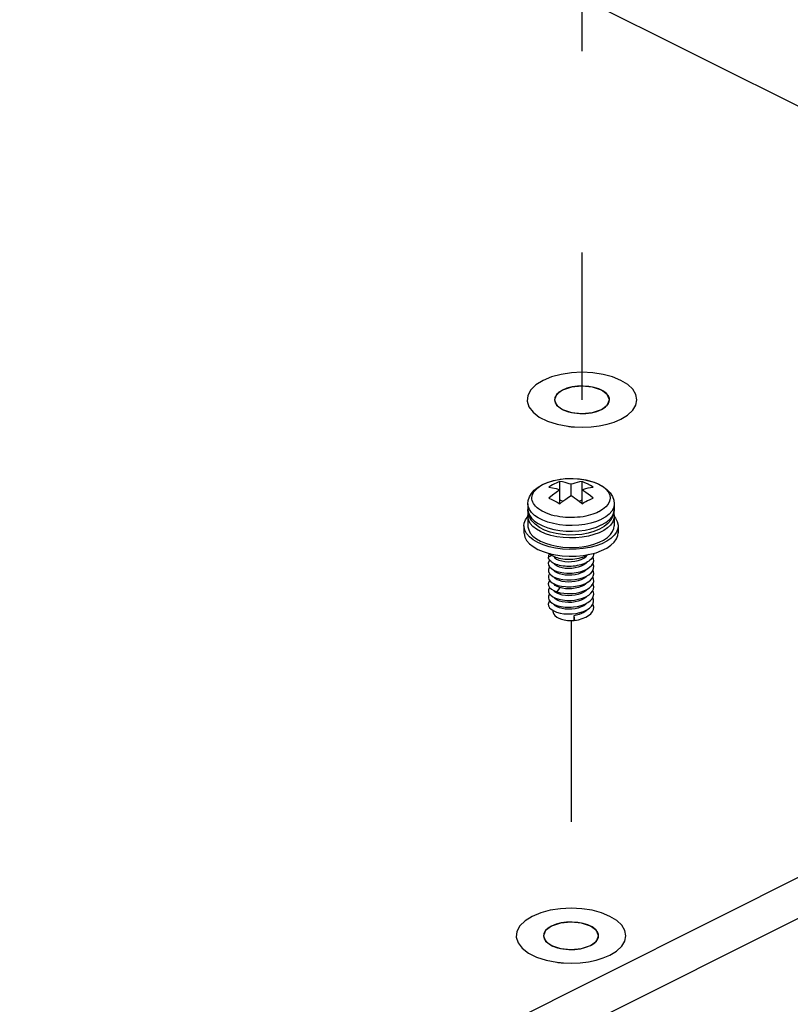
# Paper-space layout '005_EXP_CORICANT_PE_DRAWING_3_1' of a CAD drawing. Header units: millimetres. Extents: x 6 to 413, y 7 to 290.
# Tile 253 of 256: x 248 to 257, y 160 to 172. Entities that reach past the tile are written whole.
import ezdxf

# ---------------------------------------------------------------- set-up
doc = ezdxf.new("R2010")
doc.units = ezdxf.units.MM
doc.header["$LTSCALE"] = 23.1
doc.linetypes.add('DASHED', pattern=[0.2, 0.1, -0.1])
for name, color, linetype in [('000_OFFSET-LINES', 7, 'CONTINUOUS'), ('124100018700A_M3X7_2W_436_BL296', 7, 'CONTINUOUS'), ('MAIN_PCB_BL273', 7, 'CONTINUOUS')]:
    doc.layers.add(name, color=color, linetype=linetype)

# ---------------------------------------------------------------- blocks, each defined once
blk = doc.blocks.new('MAIN_PCB_BL273', base_point=(232.149, 166.177))
at = {"layer": 'MAIN_PCB_BL273', "color": 7, "linetype": 'Continuous'}
for p, q in [((265.938, 166.298), (248.475, 175.029)), ((232.682, 149.516), (265.938, 166.146)), ((232.682, 149.048), (265.938, 165.678))]:
    blk.add_line(p, q, dxfattribs=at)
at = {"layer": 'MAIN_PCB_BL273', "color": 4, "linetype": 'Continuous'}
for p, q in [((254.985, 167.167), (254.988, 167.168)), ((254.86, 161.019), (254.862, 161.02))]:
    blk.add_line(p, q, dxfattribs=at)
for points in [[(255.207, 167.056), (255.285, 167.104), (255.344, 167.158), (255.38, 167.217), (255.392, 167.279), (255.38, 167.34), (255.344, 167.399), (255.287, 167.453), (255.207, 167.502), (255.112, 167.541), (255.004, 167.57), (254.886, 167.588), (254.762, 167.594), (254.64, 167.588), (254.522, 167.57), (254.413, 167.541), (254.316, 167.502)], [(254.316, 167.502), (254.234, 167.45), (254.174, 167.392), (254.14, 167.328), (254.133, 167.262), (254.153, 167.197), (254.201, 167.136), (254.272, 167.081), (254.365, 167.034), (254.476, 166.998), (254.599, 166.975)], [(254.994, 167.172), (255.033, 167.198), (255.061, 167.227), (255.075, 167.259), (255.077, 167.292), (255.065, 167.324), (255.04, 167.354), (255.003, 167.381), (254.956, 167.403), (254.901, 167.421), (254.841, 167.432), (254.775, 167.437), (254.71, 167.435), (254.648, 167.426), (254.59, 167.411), (254.539, 167.391)], [(254.539, 167.391), (254.498, 167.366), (254.468, 167.337), (254.451, 167.306), (254.446, 167.274), (254.455, 167.242), (254.476, 167.212), (254.51, 167.184), (254.554, 167.16), (254.607, 167.141)], [(254.607, 167.141), (254.67, 167.128), (254.737, 167.121), (254.805, 167.122), (254.871, 167.131), (254.932, 167.146), (254.985, 167.167)], [(254.988, 167.168), (254.989, 167.169), (254.991, 167.17), (254.992, 167.171), (254.994, 167.172)], [(254.599, 166.975), (254.612, 166.973), (254.625, 166.971), (254.637, 166.97), (254.65, 166.969), (254.663, 166.968), (254.676, 166.967)], [(254.676, 166.967), (254.771, 166.964), (254.867, 166.968), (254.961, 166.98), (255.05, 166.999), (255.132, 167.024), (255.207, 167.056)], [(255.082, 160.908), (255.16, 160.955), (255.218, 161.01), (255.254, 161.068), (255.266, 161.131), (255.254, 161.192), (255.219, 161.251), (255.161, 161.305), (255.082, 161.353), (254.987, 161.392), (254.878, 161.422), (254.761, 161.439), (254.636, 161.446), (254.514, 161.44), (254.396, 161.422), (254.288, 161.393), (254.191, 161.353)], [(254.191, 161.353), (254.108, 161.302), (254.048, 161.244), (254.014, 161.18), (254.007, 161.114), (254.028, 161.049), (254.075, 160.988), (254.147, 160.932), (254.24, 160.886), (254.35, 160.85), (254.473, 160.826)], [(254.413, 161.242), (254.373, 161.218), (254.343, 161.189), (254.325, 161.158), (254.321, 161.126), (254.329, 161.094), (254.351, 161.063), (254.384, 161.036), (254.428, 161.012), (254.481, 160.993)], [(254.869, 161.024), (254.908, 161.05), (254.935, 161.079), (254.95, 161.111), (254.951, 161.143), (254.939, 161.175), (254.914, 161.206), (254.878, 161.233), (254.831, 161.255), (254.776, 161.272), (254.715, 161.284), (254.65, 161.288), (254.585, 161.287), (254.522, 161.278), (254.464, 161.263), (254.413, 161.242)], [(254.481, 160.993), (254.544, 160.98), (254.611, 160.973), (254.679, 160.974), (254.745, 160.982), (254.807, 160.998), (254.86, 161.019)], [(254.862, 161.02), (254.864, 161.021), (254.865, 161.022), (254.867, 161.023), (254.869, 161.024)], [(254.551, 160.819), (254.645, 160.816), (254.741, 160.82), (254.835, 160.832), (254.924, 160.851), (255.007, 160.876), (255.082, 160.908)], [(254.473, 160.826), (254.486, 160.825), (254.499, 160.823), (254.512, 160.822), (254.525, 160.821), (254.538, 160.82), (254.551, 160.819)]]:
    blk.add_lwpolyline(points, dxfattribs=at)
at = {"layer": 'MAIN_PCB_BL273', "color": 7, "linetype": 'Continuous'}
for points in [[(255.077, 167.279), (255.053, 167.339), (254.985, 167.39), (254.882, 167.424), (254.762, 167.436), (254.641, 167.424), (254.539, 167.39)], [(254.539, 167.39), (254.471, 167.339), (254.447, 167.279)], [(254.447, 167.279), (254.471, 167.219), (254.539, 167.168), (254.641, 167.133), (254.762, 167.121), (254.883, 167.133), (254.985, 167.168)], [(254.985, 167.168), (255.053, 167.219), (255.077, 167.279)], [(254.414, 161.242), (254.345, 161.191), (254.321, 161.131)], [(254.951, 161.131), (254.927, 161.191), (254.859, 161.242), (254.757, 161.276), (254.636, 161.288), (254.516, 161.276), (254.414, 161.242)], [(254.321, 161.131), (254.345, 161.07), (254.414, 161.019), (254.516, 160.985), (254.636, 160.973), (254.757, 160.985), (254.859, 161.019)], [(254.859, 161.019), (254.927, 161.07), (254.951, 161.131)]]:
    blk.add_lwpolyline(points, dxfattribs=at)
blk = doc.blocks.new('124100018700A_M3X7_2W_436_BL296', base_point=(254.636, 165.561))
at = {"layer": '124100018700A_M3X7_2W_436_BL296', "color": 7, "linetype": 'Continuous'}
for p, q in [((254.296, 166.298), (254.319, 166.311)), ((254.319, 166.311), (254.322, 166.312)), ((254.322, 166.312), (254.376, 166.335)), ((254.509, 166.087), (254.509, 166.341)), ((254.636, 166.181), (254.636, 166.309)), ((254.764, 166.087), (254.764, 166.341)), ((254.141, 166.084), (254.141, 166.019)), ((254.509, 166.131), (254.542, 166.114)), ((254.731, 166.114), (254.764, 166.131)), ((254.806, 166.111), (254.827, 166.122)), ((255.063, 166.082), (255.036, 166.05)), ((255.131, 166.084), (255.131, 166.019)), ((254.141, 166.019), (254.144, 165.992)), ((254.141, 165.94), (254.141, 165.832)), ((254.954, 165.993), (254.951, 165.992)), ((255.131, 166.019), (255.127, 165.979)), ((255.131, 165.938), (255.131, 165.832)), ((254.096, 165.832), (254.096, 165.754)), ((254.986, 165.909), (254.983, 165.907)), ((254.984, 165.843), (254.986, 165.844)), ((255.176, 165.832), (255.176, 165.754)), ((254.474, 165.707), (254.406, 165.722)), ((254.538, 165.732), (254.465, 165.743)), ((254.9, 165.732), (254.835, 165.714)), ((254.963, 165.795), (254.9, 165.769)), ((254.286, 165.657), (254.342, 165.633)), ((254.342, 165.633), (254.405, 165.613)), ((254.924, 165.603), (254.853, 165.584)), ((254.416, 165.494), (254.376, 165.473)), ((254.776, 165.493), (254.852, 165.506)), ((254.44, 165.399), (254.438, 165.403)), ((254.807, 165.401), (254.783, 165.384)), ((254.823, 165.417), (254.807, 165.401)), ((254.85, 165.357), (254.874, 165.38)), ((254.44, 165.321), (254.438, 165.325)), ((254.602, 165.289), (254.636, 165.29)), ((254.807, 165.323), (254.783, 165.306)), ((254.824, 165.34), (254.807, 165.323)), ((254.825, 165.263), (254.807, 165.245)), ((254.44, 165.243), (254.438, 165.248)), ((254.441, 165.165), (254.438, 165.17)), ((254.587, 165.212), (254.636, 165.212)), ((254.807, 165.245), (254.783, 165.228)), ((254.807, 165.167), (254.783, 165.15)), ((254.824, 165.184), (254.807, 165.167)), ((254.849, 165.123), (254.873, 165.146)), ((254.438, 165.091), (254.472, 165.077)), ((254.44, 165.087), (254.438, 165.091)), ((254.506, 165.125), (254.472, 165.077)), ((254.807, 165.089), (254.783, 165.072)), ((254.824, 165.106), (254.807, 165.089)), ((254.825, 165.029), (254.807, 165.011)), ((254.44, 165.009), (254.438, 165.014)), ((254.807, 165.011), (254.783, 164.994)), ((254.429, 164.863), (254.429, 164.85)), ((254.587, 164.9), (254.616, 164.9)), ((254.587, 164.822), (254.608, 164.822)), ((254.6, 164.822), (254.636, 164.822)), ((254.608, 164.822), (254.636, 164.822)), ((254.669, 164.802), (254.669, 164.748)), ((254.669, 164.802), (254.677, 164.748)), ((254.677, 164.748), (254.669, 164.748)), ((254.677, 164.748), (254.723, 164.756)), ((254.723, 164.756), (254.766, 164.768))]:
    blk.add_line(p, q, dxfattribs=at)
for points in [[(254.141, 166.084), (254.146, 166.124), (254.159, 166.164), (254.181, 166.203), (254.214, 166.242), (254.258, 166.277), (254.31, 166.307)], [(254.217, 166.072), (254.206, 166.088), (254.197, 166.105), (254.192, 166.122), (254.188, 166.139), (254.188, 166.156), (254.19, 166.173), (254.194, 166.19), (254.201, 166.207), (254.211, 166.224), (254.223, 166.24), (254.238, 166.255), (254.255, 166.27), (254.274, 166.284), (254.296, 166.298)], [(254.31, 166.307), (254.373, 166.334), (254.441, 166.354), (254.512, 166.368), (254.586, 166.375), (254.661, 166.376), (254.735, 166.371), (254.807, 166.359), (254.877, 166.342), (254.941, 166.318), (254.999, 166.287), (255.048, 166.251), (255.086, 166.211), (255.111, 166.17), (255.126, 166.127), (255.131, 166.084)], [(254.376, 166.335), (254.436, 166.353), (254.501, 166.366), (254.57, 166.374), (254.64, 166.376), (254.71, 166.373), (254.778, 166.365), (254.842, 166.351), (254.902, 166.333)], [(254.445, 166.313), (254.424, 166.302), (254.403, 166.29), (254.382, 166.277)], [(254.382, 166.277), (254.424, 166.27), (254.466, 166.26), (254.509, 166.245)], [(254.509, 166.341), (254.488, 166.333), (254.467, 166.323), (254.445, 166.313)], [(254.636, 166.309), (254.616, 166.316), (254.593, 166.323), (254.568, 166.33), (254.54, 166.336), (254.509, 166.341)], [(254.764, 166.341), (254.733, 166.336), (254.705, 166.33), (254.68, 166.323), (254.657, 166.316), (254.636, 166.309)], [(254.891, 166.277), (254.859, 166.296), (254.827, 166.313), (254.795, 166.328), (254.764, 166.341)], [(254.764, 166.245), (254.784, 166.252), (254.807, 166.26), (254.832, 166.267), (254.86, 166.273), (254.891, 166.277)], [(254.902, 166.333), (254.955, 166.31), (255.001, 166.283), (255.037, 166.253), (255.064, 166.221), (255.08, 166.186), (255.085, 166.151), (255.079, 166.116), (255.063, 166.082)], [(254.509, 166.245), (254.467, 166.217), (254.424, 166.185), (254.382, 166.15)], [(254.576, 166.14), (254.607, 166.162), (254.636, 166.181)], [(254.636, 166.181), (254.658, 166.168), (254.678, 166.154)], [(254.891, 166.15), (254.86, 166.176), (254.832, 166.198), (254.807, 166.217), (254.784, 166.232), (254.764, 166.245)], [(254.26, 165.923), (254.216, 165.953), (254.182, 165.986), (254.158, 166.02), (254.144, 166.057), (254.141, 166.084)], [(254.284, 166.013), (254.264, 166.027), (254.246, 166.041), (254.23, 166.057), (254.217, 166.072)], [(254.382, 166.15), (254.416, 166.136), (254.448, 166.121)], [(254.448, 166.121), (254.479, 166.104), (254.509, 166.087)], [(254.509, 166.087), (254.543, 166.115), (254.576, 166.14)], [(254.678, 166.154), (254.698, 166.14), (254.716, 166.126), (254.733, 166.112), (254.749, 166.099), (254.764, 166.087)], [(254.764, 166.087), (254.785, 166.099), (254.806, 166.111)], [(254.827, 166.122), (254.849, 166.133), (254.87, 166.142), (254.891, 166.15)], [(255.036, 166.05), (254.999, 166.02), (254.954, 165.993)], [(255.131, 166.084), (255.131, 166.074), (255.123, 166.037), (255.103, 166.002), (255.074, 165.968)], [(254.096, 165.832), (254.1, 165.862), (254.115, 165.902), (254.141, 165.94)], [(254.161, 165.933), (254.146, 165.976), (254.141, 166.019)], [(254.141, 165.941), (254.144, 165.969), (254.147, 165.975)], [(254.286, 165.766), (254.238, 165.794), (254.199, 165.825), (254.169, 165.859), (254.15, 165.895), (254.142, 165.932), (254.141, 165.941)], [(254.144, 165.992), (254.158, 165.955), (254.182, 165.921), (254.217, 165.888), (254.26, 165.858)], [(254.465, 165.743), (254.396, 165.761), (254.332, 165.785), (254.274, 165.815), (254.225, 165.851), (254.187, 165.891), (254.161, 165.933)], [(254.951, 165.992), (254.931, 165.983), (254.91, 165.974), (254.886, 165.965), (254.861, 165.958), (254.833, 165.95), (254.805, 165.944), (254.774, 165.938), (254.742, 165.934), (254.71, 165.931), (254.676, 165.928), (254.642, 165.928), (254.608, 165.928), (254.574, 165.93), (254.541, 165.933), (254.508, 165.937), (254.476, 165.942), (254.444, 165.949), (254.414, 165.957), (254.384, 165.966), (254.356, 165.977), (254.33, 165.988), (254.306, 166), (254.284, 166.013)], [(255.131, 165.941), (255.128, 165.913), (255.115, 165.877), (255.09, 165.842), (255.056, 165.809), (255.012, 165.78), (254.959, 165.753), (254.9, 165.732)], [(255.127, 165.979), (255.114, 165.939), (255.092, 165.899), (255.058, 165.861), (255.015, 165.826), (254.963, 165.795)], [(254.986, 165.844), (255.035, 165.872), (255.074, 165.903), (255.103, 165.937), (255.123, 165.973), (255.131, 166.009), (255.131, 166.019)], [(255.074, 165.968), (255.035, 165.937), (254.986, 165.909)], [(255.126, 165.974), (255.131, 165.95), (255.131, 165.941)], [(255.13, 165.94), (255.146, 165.921), (255.167, 165.882), (255.176, 165.842), (255.176, 165.832)], [(254.255, 165.641), (254.202, 165.672), (254.159, 165.706), (254.127, 165.743), (254.106, 165.782), (254.097, 165.822), (254.096, 165.832)], [(254.141, 165.832), (254.142, 165.823), (254.15, 165.786), (254.169, 165.75), (254.198, 165.716), (254.238, 165.685), (254.286, 165.657)], [(254.983, 165.907), (254.927, 165.883), (254.864, 165.864), (254.796, 165.85), (254.725, 165.84), (254.651, 165.836), (254.578, 165.838), (254.505, 165.845), (254.436, 165.858), (254.371, 165.875), (254.312, 165.897), (254.26, 165.923)], [(254.26, 165.858), (254.312, 165.832), (254.371, 165.81), (254.437, 165.792)], [(254.797, 165.785), (254.865, 165.799), (254.928, 165.819), (254.984, 165.843)], [(254.834, 165.605), (254.9, 165.622), (254.959, 165.644), (255.011, 165.67), (255.055, 165.7), (255.09, 165.733), (255.114, 165.768), (255.128, 165.804), (255.131, 165.832)], [(255.176, 165.832), (255.173, 165.802), (255.158, 165.762), (255.131, 165.724), (255.094, 165.688), (255.046, 165.656), (254.989, 165.627), (254.924, 165.603)], [(254.096, 165.754), (254.097, 165.744), (254.106, 165.704), (254.126, 165.665), (254.159, 165.628), (254.202, 165.594), (254.255, 165.563)], [(254.406, 165.722), (254.343, 165.742), (254.286, 165.766)], [(254.437, 165.792), (254.506, 165.78), (254.579, 165.773), (254.652, 165.772), (254.726, 165.776), (254.797, 165.785)], [(254.835, 165.714), (254.765, 165.702), (254.692, 165.695), (254.618, 165.694), (254.545, 165.698), (254.474, 165.707)], [(254.76, 165.735), (254.686, 165.728), (254.612, 165.727), (254.538, 165.732)], [(254.9, 165.769), (254.832, 165.749), (254.76, 165.735)], [(254.852, 165.506), (254.924, 165.525), (254.988, 165.549), (255.046, 165.578), (255.093, 165.61), (255.131, 165.646), (255.158, 165.684), (255.173, 165.723), (255.176, 165.754)], [(254.459, 165.577), (254.385, 165.593), (254.316, 165.615), (254.255, 165.641)], [(254.405, 165.613), (254.473, 165.598), (254.544, 165.589), (254.618, 165.585), (254.692, 165.586), (254.764, 165.593), (254.834, 165.605)], [(254.255, 165.563), (254.316, 165.537), (254.384, 165.515)], [(254.388, 165.514), (254.378, 165.494), (254.376, 165.473)], [(254.384, 165.515), (254.458, 165.499), (254.536, 165.489), (254.616, 165.484), (254.697, 165.486), (254.776, 165.493)], [(254.446, 165.477), (254.431, 165.485), (254.417, 165.493), (254.406, 165.502), (254.396, 165.511), (254.394, 165.513)], [(254.438, 165.481), (254.45, 165.467), (254.471, 165.452), (254.497, 165.44), (254.529, 165.43)], [(254.853, 165.584), (254.777, 165.571), (254.697, 165.564), (254.617, 165.562), (254.537, 165.567), (254.459, 165.577)], [(254.806, 165.486), (254.787, 165.477), (254.767, 165.47), (254.747, 165.464), (254.725, 165.458), (254.703, 165.453), (254.68, 165.45), (254.657, 165.447), (254.636, 165.446)], [(254.783, 165.462), (254.807, 165.479), (254.823, 165.495)], [(254.837, 165.504), (254.823, 165.495), (254.806, 165.486)], [(254.891, 165.486), (254.885, 165.474), (254.876, 165.462), (254.866, 165.45)], [(254.874, 165.38), (254.889, 165.405), (254.897, 165.43), (254.896, 165.456), (254.887, 165.479)], [(254.897, 165.518), (254.897, 165.511), (254.895, 165.499), (254.891, 165.486)], [(254.391, 165.44), (254.38, 165.424), (254.375, 165.403), (254.379, 165.381)], [(254.397, 165.432), (254.389, 165.442), (254.382, 165.452), (254.378, 165.462), (254.376, 165.473)], [(254.379, 165.381), (254.391, 165.361), (254.411, 165.342), (254.439, 165.325)], [(254.449, 165.398), (254.433, 165.405), (254.419, 165.414), (254.407, 165.423), (254.397, 165.432)], [(254.57, 165.345), (254.536, 165.351), (254.504, 165.359), (254.477, 165.37), (254.456, 165.384), (254.44, 165.399)], [(254.587, 165.446), (254.564, 165.447), (254.542, 165.45), (254.521, 165.454), (254.5, 165.458), (254.481, 165.464), (254.463, 165.47), (254.446, 165.477)], [(254.587, 165.368), (254.568, 165.369), (254.546, 165.372), (254.524, 165.375), (254.504, 165.379), (254.484, 165.385), (254.466, 165.391), (254.449, 165.398)], [(254.529, 165.43), (254.564, 165.424), (254.602, 165.421), (254.642, 165.422), (254.68, 165.427)], [(254.636, 165.446), (254.634, 165.446), (254.61, 165.445), (254.587, 165.446)], [(254.636, 165.368), (254.614, 165.367), (254.591, 165.368), (254.587, 165.368)], [(254.79, 165.401), (254.771, 165.393), (254.75, 165.387), (254.729, 165.381), (254.707, 165.376), (254.684, 165.372), (254.661, 165.37), (254.636, 165.368)], [(254.68, 165.427), (254.718, 165.435), (254.752, 165.447), (254.783, 165.462)], [(254.783, 165.384), (254.753, 165.37), (254.72, 165.358)], [(254.866, 165.45), (254.854, 165.439), (254.841, 165.428), (254.825, 165.418), (254.809, 165.409), (254.79, 165.401)], [(254.885, 165.318), (254.895, 165.343), (254.897, 165.369), (254.891, 165.395), (254.887, 165.401)], [(254.391, 165.361), (254.384, 165.353), (254.376, 165.332), (254.377, 165.31), (254.386, 165.289)], [(254.391, 165.284), (254.388, 165.281), (254.378, 165.261), (254.376, 165.239), (254.382, 165.218)], [(254.386, 165.289), (254.404, 165.27), (254.429, 165.252)], [(254.439, 165.325), (254.473, 165.31), (254.512, 165.3), (254.555, 165.292), (254.587, 165.29)], [(254.57, 165.267), (254.535, 165.273), (254.504, 165.281), (254.477, 165.293), (254.455, 165.306), (254.44, 165.321)], [(254.72, 165.358), (254.684, 165.35), (254.646, 165.345), (254.608, 165.343), (254.57, 165.345)], [(254.72, 165.28), (254.684, 165.272), (254.646, 165.267), (254.608, 165.265), (254.57, 165.267)], [(254.587, 165.29), (254.608, 165.289), (254.636, 165.29)], [(254.636, 165.29), (254.649, 165.291), (254.696, 165.296), (254.741, 165.306), (254.782, 165.32)], [(254.783, 165.306), (254.753, 165.292), (254.72, 165.28)], [(254.769, 165.237), (254.807, 165.253), (254.84, 165.272)], [(254.782, 165.32), (254.819, 165.337), (254.85, 165.357)], [(254.84, 165.272), (254.866, 165.294), (254.885, 165.318)], [(254.879, 165.232), (254.892, 165.256), (254.897, 165.282), (254.894, 165.308), (254.887, 165.323)], [(254.391, 165.206), (254.381, 165.19), (254.375, 165.169), (254.379, 165.148)], [(254.379, 165.148), (254.391, 165.127), (254.411, 165.108), (254.438, 165.091)], [(254.382, 165.218), (254.397, 165.198), (254.42, 165.179)], [(254.42, 165.179), (254.45, 165.163), (254.486, 165.15), (254.526, 165.141), (254.571, 165.135), (254.587, 165.134)], [(254.429, 165.252), (254.461, 165.237), (254.499, 165.225), (254.541, 165.216), (254.587, 165.212)], [(254.57, 165.189), (254.535, 165.195), (254.504, 165.204), (254.477, 165.215), (254.455, 165.228), (254.44, 165.243)], [(254.506, 165.125), (254.479, 165.136), (254.456, 165.149), (254.441, 165.165)], [(254.783, 165.15), (254.754, 165.136), (254.721, 165.124), (254.685, 165.116), (254.647, 165.111), (254.61, 165.109), (254.573, 165.111), (254.538, 165.116), (254.506, 165.125)], [(254.72, 165.202), (254.684, 165.194), (254.646, 165.189), (254.608, 165.187), (254.57, 165.189)], [(254.636, 165.212), (254.68, 165.216), (254.726, 165.224), (254.769, 165.237)], [(254.636, 165.134), (254.664, 165.136), (254.711, 165.143), (254.754, 165.154)], [(254.783, 165.228), (254.754, 165.214), (254.72, 165.202)], [(254.754, 165.154), (254.794, 165.169), (254.829, 165.187)], [(254.829, 165.187), (254.858, 165.208), (254.879, 165.232)], [(254.873, 165.146), (254.889, 165.17), (254.897, 165.196), (254.896, 165.222), (254.887, 165.246)], [(254.884, 165.083), (254.895, 165.108), (254.897, 165.134), (254.891, 165.16), (254.887, 165.167)], [(254.391, 165.127), (254.384, 165.119), (254.376, 165.098), (254.377, 165.077), (254.386, 165.056)], [(254.391, 165.051), (254.389, 165.049), (254.378, 165.028), (254.376, 165.006), (254.382, 164.985)], [(254.386, 165.056), (254.403, 165.037), (254.428, 165.019)], [(254.571, 165.034), (254.536, 165.039), (254.504, 165.048), (254.477, 165.059), (254.456, 165.072), (254.44, 165.087)], [(254.472, 165.077), (254.511, 165.066), (254.555, 165.059), (254.587, 165.056)], [(254.72, 165.046), (254.684, 165.038), (254.647, 165.033), (254.608, 165.031), (254.571, 165.034)], [(254.587, 165.134), (254.617, 165.134), (254.636, 165.134)], [(254.587, 165.134), (254.608, 165.133), (254.636, 165.134)], [(254.587, 165.056), (254.601, 165.056), (254.636, 165.056)], [(254.636, 165.056), (254.648, 165.057), (254.695, 165.062), (254.74, 165.072), (254.782, 165.086)], [(254.783, 165.072), (254.754, 165.058), (254.72, 165.046)], [(254.767, 165.002), (254.805, 165.018), (254.839, 165.037)], [(254.782, 165.086), (254.818, 165.103), (254.849, 165.123)], [(254.839, 165.037), (254.865, 165.059), (254.884, 165.083)], [(254.879, 164.997), (254.892, 165.022), (254.897, 165.048), (254.894, 165.073), (254.887, 165.089)], [(254.391, 164.972), (254.381, 164.957), (254.375, 164.936), (254.379, 164.914), (254.391, 164.894), (254.41, 164.875)], [(254.382, 164.985), (254.396, 164.965), (254.418, 164.947), (254.448, 164.93), (254.484, 164.917), (254.524, 164.907), (254.569, 164.901), (254.587, 164.9)], [(254.428, 165.019), (254.459, 165.004), (254.496, 164.992), (254.538, 164.983), (254.587, 164.978)], [(254.783, 164.916), (254.753, 164.902), (254.72, 164.89), (254.683, 164.882), (254.646, 164.877), (254.607, 164.876), (254.57, 164.878), (254.535, 164.883), (254.504, 164.892), (254.477, 164.903), (254.456, 164.916), (254.44, 164.931), (254.438, 164.936)], [(254.783, 164.994), (254.753, 164.98), (254.72, 164.968), (254.684, 164.96), (254.646, 164.955), (254.608, 164.954), (254.57, 164.956), (254.535, 164.961), (254.504, 164.97), (254.477, 164.981), (254.456, 164.994), (254.44, 165.009)], [(254.587, 164.978), (254.631, 164.978), (254.637, 164.978)], [(254.587, 164.978), (254.608, 164.977), (254.636, 164.978)], [(254.637, 164.978), (254.678, 164.982), (254.723, 164.99), (254.767, 165.002)], [(254.637, 164.9), (254.663, 164.902), (254.709, 164.909), (254.753, 164.92), (254.793, 164.934), (254.828, 164.952)], [(254.766, 164.768), (254.805, 164.784), (254.838, 164.803), (254.865, 164.825), (254.884, 164.849), (254.895, 164.874), (254.897, 164.9), (254.891, 164.925), (254.887, 164.933)], [(254.823, 164.95), (254.807, 164.933), (254.783, 164.916)], [(254.828, 164.952), (254.857, 164.973), (254.879, 164.997)], [(254.872, 164.911), (254.888, 164.935), (254.896, 164.96), (254.896, 164.986), (254.887, 165.012), (254.887, 165.012)], [(254.41, 164.875), (254.438, 164.857), (254.471, 164.843), (254.511, 164.832), (254.554, 164.825), (254.587, 164.822)], [(254.429, 164.85), (254.431, 164.838), (254.438, 164.82), (254.452, 164.803), (254.472, 164.787), (254.497, 164.773), (254.526, 164.762), (254.559, 164.754), (254.595, 164.748), (254.632, 164.746), (254.669, 164.748)], [(254.587, 164.9), (254.608, 164.9), (254.637, 164.9)], [(254.636, 164.822), (254.648, 164.823), (254.694, 164.828), (254.739, 164.838), (254.78, 164.851), (254.817, 164.868), (254.848, 164.888), (254.872, 164.911)], [(254.783, 164.838), (254.758, 164.826), (254.73, 164.815), (254.7, 164.807), (254.669, 164.802)], [(254.824, 164.873), (254.807, 164.855), (254.783, 164.838)]]:
    blk.add_lwpolyline(points, dxfattribs=at)

psp = doc.layouts.new('005_EXP_CORICANT_PE_DRAWING_3_1')

# ---------------------------------------------------------------- linework, layer by layer
at = {"layer": '000_OFFSET-LINES', "color": 4, "linetype": 'DASHED'}
for p, q in [((254.762, 178.208), (254.762, 167.279)), ((254.636, 164.748), (254.636, 161.131))]:
    psp.add_line(p, q, dxfattribs=at)

# ---------------------------------------------------------------- block references
at = {"layer": '124100018700A_M3X7_2W_436_BL296'}
psp.add_blockref('124100018700A_M3X7_2W_436_BL296', (254.636, 165.561), dxfattribs=at)
at = {"layer": 'MAIN_PCB_BL273'}
psp.add_blockref('MAIN_PCB_BL273', (232.149, 166.177), dxfattribs=at)

doc.saveas('drawing.dxf')
